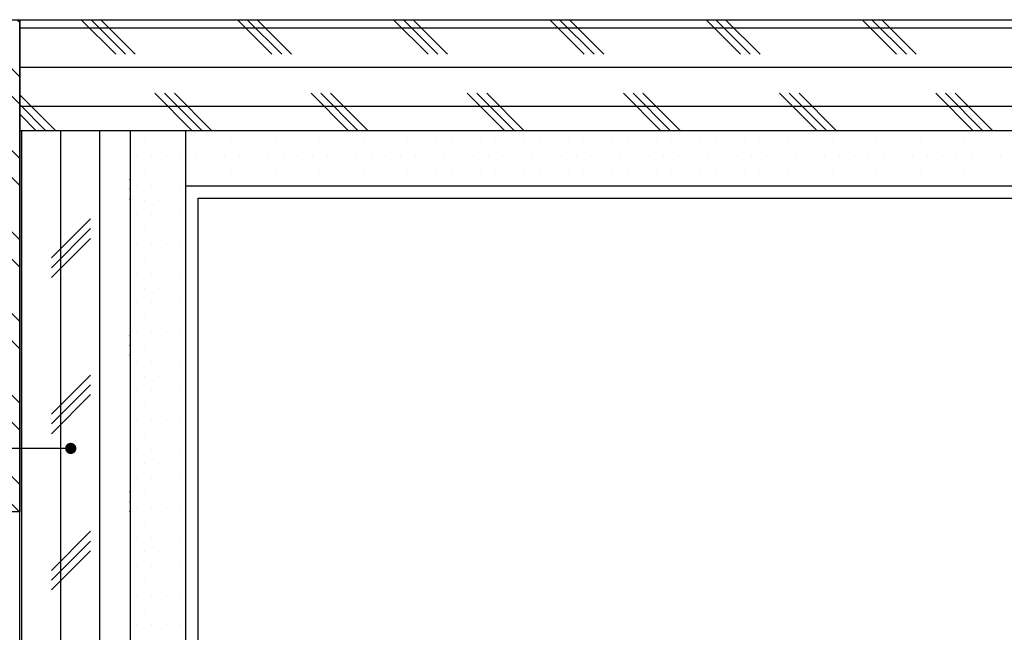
# Model space of a CAD drawing. Header units: millimetres. Extents: x -53 to 3023, y -53 to 2153.
# Tile 20 of 52: x 482 to 643, y 1738 to 1838. Entities that reach past the tile are written whole.
import ezdxf

# ---------------------------------------------------------------- set-up
doc = ezdxf.new("R2010")
doc.units = ezdxf.units.MM
doc.header["$LTSCALE"] = 5
for name, color, linetype in [('8', 8, 'Continuous'), ('A-建筑-拆墙', 251, 'Continuous'), ('Q-立面-填充', 251, 'Continuous'), ('Q-立面-完成面造型线', 6, 'Continuous'), ('Q-立面-次粗线', 31, 'Continuous')]:
    doc.layers.add(name, color=color, linetype=linetype)
doc.styles.get("Standard").update_dxf_attribs({"font": 'SimSun.ttf'})
doc.dimstyles.new('1', dxfattribs={"dimscale": 0, "dimtxt": 2.5, "dimasz": 1.5, "dimexe": 1, "dimexo": 0, "dimgap": 0.3, "dimtad": 1, "dimdec": 0, "dimzin": 0, "dimdsep": 46, "dimtxsty": 'Standard', "dimblk": 'ARCHTICK', "dimcen": 0.09, "dimclrd": 8, "dimclre": 8, "dimclrt": 4, "dimadec": 0, "dimazin": 0, "dimtfac": 1, "dimtdec": 0, "dimtix": 1, "dimtofl": 0, "dimtmove": 2, "dimatfit": 3, "dimldrblk": 'DOTSMALL', "dimfxl": 5, "dimfxlon": 1, "dimtolj": 1, "dimtzin": 0, "dimarcsym": 0})

# ---------------------------------------------------------------- blocks, each defined once
blk = doc.blocks.new('*E13')
at = {"layer": '8'}
h = blk.add_hatch(dxfattribs=at)
h.set_pattern_fill('ANSI32', color=256, scale=5, style=0)
h.set_pattern_definition([(135, (1175299.357600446, -805799.0823792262), (1.325825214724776, 1.325825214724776), []), (135, (1175298.473716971, -805799.0823792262), (1.325825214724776, 1.325825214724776), [])])
h.paths.add_polyline_path([(8, -5.820766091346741e-11), (7.400000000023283, -5.820766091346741e-11), (7.400000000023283, 15.39999999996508), (0, 15.39999999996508), (0, 15.99999999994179), (8, 15.99999999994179)])
for p, q in [((3.699999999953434, 21.55935658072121), (3.699999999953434, 11.00847512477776)), ((4.5, 19.43962828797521), (2.900000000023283, 19.59962828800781)), ((3.052380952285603, 19.2643901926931), (4.347619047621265, 19.13486638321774)), ((4.5, 18.79962828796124), (2.900000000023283, 18.95962828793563)), ((3.052380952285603, 18.62439019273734), (4.347619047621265, 18.49486638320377)), ((4.5, 18.15962828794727), (2.900000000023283, 18.31962828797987)), ((3.052380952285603, 17.98439019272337), (4.347619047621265, 17.8548663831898)), ((4.5, 17.5196282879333), (2.900000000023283, 17.6796282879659)), ((3.052380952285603, 17.3443901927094), (4.347619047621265, 17.21486638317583)), ((2.900000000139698, 17.0395904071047), (2.900000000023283, 16.00000000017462)), ((3.100000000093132, 16.00000000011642), (3.100000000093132, 17.0395904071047)), ((4.300000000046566, 16.00000000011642), (4.300000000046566, 17.0395904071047)), ((4.5, 17.0395904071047), (4.5, 16.00000000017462)), ((5.640311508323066, 15.39999999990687), (2.7593167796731, 15.39999999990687)), ((2.646942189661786, 15.00000000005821), (3.020000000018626, 15.00000000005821)), ((2.900000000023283, 15.00000000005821), (2.900000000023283, 13.96037171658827)), ((3.100000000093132, 15.00000000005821), (3.100000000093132, 13.96037171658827)), ((4.300000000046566, 15.00000000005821), (4.300000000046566, 13.96040959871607)), ((4.5, 15.00000000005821), (4.5, 13.96040959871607)), ((4.791014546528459, 13.96041648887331), (2.58994408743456, 13.96036437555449)), ((3.052195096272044, 13.65560980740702), (4.347433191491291, 13.78513361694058)), ((4.499814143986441, 13.48037171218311), (2.899814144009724, 13.32037171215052)), ((3.052195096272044, 13.01560980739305), (4.347433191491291, 13.14513361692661)), ((4.499814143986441, 12.84037171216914), (2.899814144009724, 12.68037171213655)), ((3.052195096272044, 12.37560980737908), (4.347433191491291, 12.50513361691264)), ((4.499814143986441, 12.20037171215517), (2.899814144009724, 12.04037171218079)), ((3.052195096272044, 11.73560980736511), (4.347433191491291, 11.86513361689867)), ((4.499814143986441, 11.5603717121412), (2.899814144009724, 11.40037171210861)), ((4.335847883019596, 11.19964593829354), (3.000177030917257, 11.19964593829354))]:
    blk.add_line(p, q, dxfattribs=at)
for points in [[(2.900000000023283, 17.03962828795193), (3.052380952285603, 17.3443901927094), (2.900000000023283, 17.6796282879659), (3.052380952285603, 17.98439019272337), (2.900000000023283, 18.31962828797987), (3.052380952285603, 18.62439019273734), (2.900000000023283, 18.95962828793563), (3.052380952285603, 19.2643901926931), (2.900000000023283, 19.59962828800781), (2.900000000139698, 37.60486707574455)], [(4.500000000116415, 37.60486707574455), (4.5, 19.43962828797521), (4.347619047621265, 19.13486638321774), (4.5, 18.79962828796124), (4.347619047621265, 18.49486638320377), (4.5, 18.15962828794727), (4.347619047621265, 17.8548663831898), (4.5, 17.5196282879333), (4.347619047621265, 17.21486638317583), (4.499943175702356, 17.0395904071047)], [(8, 5.820766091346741e-11), (7.400000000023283, 5.820766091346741e-11), (7.400000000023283, 15.40000000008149), (0, 15.40000000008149), (0, 16.00000000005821), (8, 16.00000000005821), (8, 5.820766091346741e-11)], [(5.140311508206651, 15.40000000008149), (5.140311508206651, 15.00000000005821), (2.259316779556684, 15.00000000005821), (2.259316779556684, 15.40000000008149)], [(3.000177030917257, 11.19964593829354), (2.899814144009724, 11.40037171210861), (3.052195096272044, 11.73560980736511), (2.899814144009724, 12.04037171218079), (3.052195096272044, 12.37560980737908), (2.899814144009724, 12.68037171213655), (3.052195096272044, 13.01560980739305), (2.899814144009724, 13.32037171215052), (3.052195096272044, 13.65560980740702), (2.899814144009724, 13.96037171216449)], [(4.427103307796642, 13.96040787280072), (4.347433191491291, 13.78513361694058), (4.499814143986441, 13.48037171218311), (4.347433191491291, 13.14513361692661), (4.499814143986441, 12.84037171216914), (4.347433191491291, 12.50513361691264), (4.499814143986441, 12.20037171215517), (4.347433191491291, 11.86513361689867), (4.499814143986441, 11.5603717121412), (4.335847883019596, 11.19964593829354)]]:
    blk.add_lwpolyline(points, dxfattribs=at)
for points in [[(4.791014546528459, 17.0395904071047), (2.58994408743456, 17.0395904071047), (2.58994408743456, 16.00000000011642), (4.791014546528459, 16.00000000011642)], [(4.791014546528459, 15.00000000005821), (2.58994408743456, 15.00000000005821), (2.58994408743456, 13.96036437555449), (4.791014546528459, 13.96041648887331)]]:
    blk.add_lwpolyline(points, close=True, dxfattribs=at)
blk = doc.blocks.new('_ArchTick')
at = {"color": 0, "linetype": 'ByBlock', "const_width": 0.15}
blk.add_lwpolyline([(-0.5, -0.5), (0.5, 0.5)], dxfattribs=at)
blk = doc.blocks.new('0')
at = {"layer": 'Q-立面-填充', "ltscale": 0.1999999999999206}
h = blk.add_hatch(dxfattribs=at)
h.set_pattern_fill('CORK', color=256, scale=2, style=0)
h.set_pattern_definition([(0, (-535295.1587823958, 505362.4183915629), (0, 1.269999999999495), []), (135, (-535294.5237823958, 505361.7833915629), (-2.540001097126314, -2.540001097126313), [1.796051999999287, -1.796051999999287]), (135, (-535294.2062823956, 505361.7833915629), (-2.540001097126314, -2.540001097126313), [1.796051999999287, -1.796051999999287]), (135, (-535293.8887823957, 505361.7833915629), (-2.540001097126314, -2.540001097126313), [1.796051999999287, -1.796051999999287])])
h.paths.add_polyline_path([(-535205.3587823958, 505406.0183915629), (-535295.1587823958, 505406.0183915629), (-535295.1587823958, 505402.4183915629), (-535205.3587823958, 505402.4183915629)])
h = blk.add_hatch(dxfattribs=at)
h.set_pattern_fill('CORK', color=256, scale=2, angle=90, style=0)
h.set_pattern_definition([(90, (-756253.2176792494, 384484.1260457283), (-1.269999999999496, 7.776507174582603e-17), []), (225, (-756252.5826792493, 384484.7610457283), (2.540001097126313, -2.540001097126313), [1.796051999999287, -1.796051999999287]), (225, (-756252.5826792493, 384485.0785457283), (2.540001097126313, -2.540001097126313), [1.796051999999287, -1.796051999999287]), (225, (-756252.5826792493, 384485.3960457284), (2.540001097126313, -2.540001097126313), [1.796051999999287, -1.796051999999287])])
h.paths.add_polyline_path([(-535291.5587823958, 505402.4183915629), (-535295.1587823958, 505402.4183915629), (-535295.1587823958, 505362.4183915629), (-535291.5587823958, 505362.4183915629)])
at = {"layer": 'Q-立面-完成面造型线', "ltscale": 0.1999999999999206}
for p, q in [((-535289.3587823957, 505366.018391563, 1.378868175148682), (-535289.3587823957, 505400.218391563, 1.378868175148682)), ((-535289.3587823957, 505400.218391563, 1.378868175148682), (-535209.3587823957, 505400.218391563, 1.378868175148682))]:
    blk.add_line(p, q, dxfattribs=at)
at = {"layer": 'Q-立面-次粗线', "ltscale": 0.1999999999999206}
for p, q in [((-535295.1587823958, 505362.418391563, 1.378868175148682), (-535295.1587823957, 505406.018391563, 1.378868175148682)), ((-535295.1587823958, 505406.018391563, 1.378868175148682), (-535205.3587823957, 505406.018391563, 1.378868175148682)), ((-535295.1587823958, 505402.418391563, 1.378868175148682), (-535205.3587823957, 505402.418391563, 1.378868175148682)), ((-535291.5587823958, 505362.418391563, 1.378868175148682), (-535291.5587823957, 505402.418391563, 1.378868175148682)), ((-535289.7587823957, 505366.018391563, 1.378868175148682), (-535289.7587823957, 505402.4183915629, 1.378868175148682)), ((-535291.1108677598, 505402.0521415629, 1.378868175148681), (-535291.1108677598, 505402.0521415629, 1.378868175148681)), ((-535290.6346177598, 505402.0521415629, 1.378868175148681), (-535290.6346177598, 505402.0521415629, 1.378868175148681)), ((-535290.1583677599, 505402.0521415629, 1.378868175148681), (-535290.1583677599, 505402.0521415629, 1.378868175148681)), ((-535289.6821177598, 505402.0521415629, 1.378868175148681), (-535289.6821177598, 505402.0521415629, 1.378868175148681)), ((-535289.2058677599, 505402.0521415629, 1.378868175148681), (-535289.2058677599, 505402.0521415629, 1.378868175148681)), ((-535288.7296177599, 505402.0521415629, 1.378868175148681), (-535288.7296177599, 505402.0521415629, 1.378868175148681)), ((-535288.25336776, 505402.0521415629, 1.378868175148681), (-535288.25336776, 505402.0521415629, 1.378868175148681)), ((-535287.77711776, 505402.0521415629, 1.378868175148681), (-535287.77711776, 505402.0521415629, 1.378868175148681)), ((-535287.3008677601, 505402.0521415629, 1.378868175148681), (-535287.3008677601, 505402.0521415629, 1.378868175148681)), ((-535286.8246177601, 505402.0521415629, 1.378868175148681), (-535286.8246177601, 505402.0521415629, 1.378868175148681)), ((-535286.3483677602, 505402.0521415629, 1.378868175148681), (-535286.3483677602, 505402.0521415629, 1.378868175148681)), ((-535285.8721177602, 505402.0521415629, 1.378868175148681), (-535285.8721177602, 505402.0521415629, 1.378868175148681)), ((-535285.3958677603, 505402.0521415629, 1.378868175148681), (-535285.3958677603, 505402.0521415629, 1.378868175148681)), ((-535284.9196177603, 505402.0521415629, 1.378868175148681), (-535284.9196177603, 505402.0521415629, 1.378868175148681)), ((-535284.4433677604, 505402.0521415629, 1.378868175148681), (-535284.4433677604, 505402.0521415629, 1.378868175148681)), ((-535283.9671177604, 505402.0521415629, 1.378868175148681), (-535283.9671177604, 505402.0521415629, 1.378868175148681)), ((-535283.4908677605, 505402.0521415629, 1.378868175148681), (-535283.4908677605, 505402.0521415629, 1.378868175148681)), ((-535283.0146177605, 505402.0521415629, 1.378868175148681), (-535283.0146177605, 505402.0521415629, 1.378868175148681)), ((-535282.5383677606, 505402.0521415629, 1.378868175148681), (-535282.5383677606, 505402.0521415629, 1.378868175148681)), ((-535282.0621177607, 505402.0521415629, 1.378868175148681), (-535282.0621177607, 505402.0521415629, 1.378868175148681)), ((-535281.5858677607, 505402.0521415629, 1.378868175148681), (-535281.5858677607, 505402.0521415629, 1.378868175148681)), ((-535281.1096177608, 505402.0521415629, 1.378868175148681), (-535281.1096177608, 505402.0521415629, 1.378868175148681)), ((-535280.6333677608, 505402.0521415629, 1.378868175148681), (-535280.6333677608, 505402.0521415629, 1.378868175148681)), ((-535280.1571177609, 505402.0521415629, 1.378868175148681), (-535280.1571177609, 505402.0521415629, 1.378868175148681)), ((-535279.6808677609, 505402.0521415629, 1.378868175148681), (-535279.6808677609, 505402.0521415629, 1.378868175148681)), ((-535279.204617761, 505402.0521415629, 1.378868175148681), (-535279.204617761, 505402.0521415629, 1.378868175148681)), ((-535278.728367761, 505402.0521415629, 1.378868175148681), (-535278.728367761, 505402.0521415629, 1.378868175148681)), ((-535278.2521177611, 505402.0521415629, 1.378868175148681), (-535278.2521177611, 505402.0521415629, 1.378868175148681)), ((-535277.7758677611, 505402.0521415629, 1.378868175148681), (-535277.7758677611, 505402.0521415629, 1.378868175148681)), ((-535277.2996177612, 505402.0521415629, 1.378868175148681), (-535277.2996177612, 505402.0521415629, 1.378868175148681)), ((-535276.8233677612, 505402.0521415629, 1.378868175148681), (-535276.8233677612, 505402.0521415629, 1.378868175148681)), ((-535276.3471177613, 505402.0521415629, 1.378868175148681), (-535276.3471177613, 505402.0521415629, 1.378868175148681)), ((-535275.8708677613, 505402.0521415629, 1.378868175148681), (-535275.8708677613, 505402.0521415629, 1.378868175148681)), ((-535275.3946177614, 505402.0521415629, 1.378868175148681), (-535275.3946177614, 505402.0521415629, 1.378868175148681)), ((-535274.9183677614, 505402.0521415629, 1.378868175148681), (-535274.9183677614, 505402.0521415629, 1.378868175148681)), ((-535274.4421177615, 505402.0521415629, 1.378868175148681), (-535274.4421177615, 505402.0521415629, 1.378868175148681)), ((-535273.9658677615, 505402.0521415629, 1.378868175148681), (-535273.9658677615, 505402.0521415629, 1.378868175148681)), ((-535273.4896177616, 505402.0521415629, 1.378868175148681), (-535273.4896177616, 505402.0521415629, 1.378868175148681)), ((-535273.0133677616, 505402.0521415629, 1.378868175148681), (-535273.0133677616, 505402.0521415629, 1.378868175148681)), ((-535272.5371177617, 505402.0521415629, 1.378868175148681), (-535272.5371177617, 505402.0521415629, 1.378868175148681)), ((-535272.0608677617, 505402.0521415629, 1.378868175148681), (-535272.0608677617, 505402.0521415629, 1.378868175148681)), ((-535271.5846177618, 505402.0521415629, 1.378868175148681), (-535271.5846177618, 505402.0521415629, 1.378868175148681)), ((-535271.1083677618, 505402.0521415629, 1.378868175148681), (-535271.1083677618, 505402.0521415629, 1.378868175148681)), ((-535270.6321177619, 505402.0521415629, 1.378868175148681), (-535270.6321177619, 505402.0521415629, 1.378868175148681)), ((-535270.1558677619, 505402.0521415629, 1.378868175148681), (-535270.1558677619, 505402.0521415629, 1.378868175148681)), ((-535269.679617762, 505402.0521415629, 1.378868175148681), (-535269.679617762, 505402.0521415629, 1.378868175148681)), ((-535269.203367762, 505402.0521415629, 1.378868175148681), (-535269.203367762, 505402.0521415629, 1.378868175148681)), ((-535268.7271177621, 505402.0521415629, 1.378868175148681), (-535268.7271177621, 505402.0521415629, 1.378868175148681)), ((-535268.2508677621, 505402.0521415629, 1.378868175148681), (-535268.2508677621, 505402.0521415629, 1.378868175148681)), ((-535267.7746177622, 505402.0521415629, 1.378868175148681), (-535267.7746177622, 505402.0521415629, 1.378868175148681)), ((-535267.2983677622, 505402.0521415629, 1.378868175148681), (-535267.2983677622, 505402.0521415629, 1.378868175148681)), ((-535266.8221177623, 505402.0521415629, 1.378868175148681), (-535266.8221177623, 505402.0521415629, 1.378868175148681)), ((-535266.3458677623, 505402.0521415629, 1.378868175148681), (-535266.3458677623, 505402.0521415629, 1.378868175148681)), ((-535265.8696177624, 505402.0521415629, 1.378868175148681), (-535265.8696177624, 505402.0521415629, 1.378868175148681)), ((-535265.3933677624, 505402.0521415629, 1.378868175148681), (-535265.3933677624, 505402.0521415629, 1.378868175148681)), ((-535264.9171177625, 505402.0521415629, 1.378868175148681), (-535264.9171177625, 505402.0521415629, 1.378868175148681)), ((-535264.4408677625, 505402.0521415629, 1.378868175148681), (-535264.4408677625, 505402.0521415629, 1.378868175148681)), ((-535263.9646177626, 505402.0521415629, 1.378868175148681), (-535263.9646177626, 505402.0521415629, 1.378868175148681)), ((-535263.4883677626, 505402.0521415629, 1.378868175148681), (-535263.4883677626, 505402.0521415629, 1.378868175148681)), ((-535291.3489927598, 505401.5758915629, 1.378868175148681), (-535291.3489927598, 505401.5758915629, 1.378868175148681)), ((-535290.8727427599, 505401.5758915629, 1.378868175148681), (-535290.8727427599, 505401.5758915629, 1.378868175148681)), ((-535290.3964927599, 505401.5758915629, 1.378868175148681), (-535290.3964927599, 505401.5758915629, 1.378868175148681)), ((-535289.92024276, 505401.5758915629, 1.378868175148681), (-535289.92024276, 505401.5758915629, 1.378868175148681)), ((-535289.4439927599, 505401.5758915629, 1.378868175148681), (-535289.4439927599, 505401.5758915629, 1.378868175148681)), ((-535288.96774276, 505401.5758915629, 1.378868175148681), (-535288.96774276, 505401.5758915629, 1.378868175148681)), ((-535288.49149276, 505401.5758915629, 1.378868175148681), (-535288.49149276, 505401.5758915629, 1.378868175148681)), ((-535288.0152427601, 505401.5758915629, 1.378868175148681), (-535288.0152427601, 505401.5758915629, 1.378868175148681)), ((-535287.5389927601, 505401.5758915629, 1.378868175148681), (-535287.5389927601, 505401.5758915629, 1.378868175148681)), ((-535287.0627427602, 505401.5758915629, 1.378868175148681), (-535287.0627427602, 505401.5758915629, 1.378868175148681)), ((-535286.5864927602, 505401.5758915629, 1.378868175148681), (-535286.5864927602, 505401.5758915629, 1.378868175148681)), ((-535286.1102427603, 505401.5758915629, 1.378868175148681), (-535286.1102427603, 505401.5758915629, 1.378868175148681)), ((-535285.6339927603, 505401.5758915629, 1.378868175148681), (-535285.6339927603, 505401.5758915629, 1.378868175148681)), ((-535285.1577427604, 505401.5758915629, 1.378868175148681), (-535285.1577427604, 505401.5758915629, 1.378868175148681)), ((-535284.6814927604, 505401.5758915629, 1.378868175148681), (-535284.6814927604, 505401.5758915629, 1.378868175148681)), ((-535284.2052427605, 505401.5758915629, 1.378868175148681), (-535284.2052427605, 505401.5758915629, 1.378868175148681)), ((-535283.7289927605, 505401.5758915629, 1.378868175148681), (-535283.7289927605, 505401.5758915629, 1.378868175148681)), ((-535283.2527427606, 505401.5758915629, 1.378868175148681), (-535283.2527427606, 505401.5758915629, 1.378868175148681)), ((-535282.7764927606, 505401.5758915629, 1.378868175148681), (-535282.7764927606, 505401.5758915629, 1.378868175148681)), ((-535282.3002427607, 505401.5758915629, 1.378868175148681), (-535282.3002427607, 505401.5758915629, 1.378868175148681)), ((-535281.8239927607, 505401.5758915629, 1.378868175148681), (-535281.8239927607, 505401.5758915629, 1.378868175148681)), ((-535281.3477427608, 505401.5758915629, 1.378868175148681), (-535281.3477427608, 505401.5758915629, 1.378868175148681)), ((-535280.8714927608, 505401.5758915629, 1.378868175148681), (-535280.8714927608, 505401.5758915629, 1.378868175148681)), ((-535280.3952427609, 505401.5758915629, 1.378868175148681), (-535280.3952427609, 505401.5758915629, 1.378868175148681)), ((-535279.9189927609, 505401.5758915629, 1.378868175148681), (-535279.9189927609, 505401.5758915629, 1.378868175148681)), ((-535279.442742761, 505401.5758915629, 1.378868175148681), (-535279.442742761, 505401.5758915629, 1.378868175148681)), ((-535278.966492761, 505401.5758915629, 1.378868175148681), (-535278.966492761, 505401.5758915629, 1.378868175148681)), ((-535278.4902427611, 505401.5758915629, 1.378868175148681), (-535278.4902427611, 505401.5758915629, 1.378868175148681)), ((-535278.0139927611, 505401.5758915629, 1.378868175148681), (-535278.0139927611, 505401.5758915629, 1.378868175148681)), ((-535277.5377427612, 505401.5758915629, 1.378868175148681), (-535277.5377427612, 505401.5758915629, 1.378868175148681)), ((-535277.0614927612, 505401.5758915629, 1.378868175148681), (-535277.0614927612, 505401.5758915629, 1.378868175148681)), ((-535276.5852427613, 505401.5758915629, 1.378868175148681), (-535276.5852427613, 505401.5758915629, 1.378868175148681)), ((-535276.1089927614, 505401.5758915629, 1.378868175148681), (-535276.1089927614, 505401.5758915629, 1.378868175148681)), ((-535275.6327427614, 505401.5758915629, 1.378868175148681), (-535275.6327427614, 505401.5758915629, 1.378868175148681)), ((-535275.1564927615, 505401.5758915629, 1.378868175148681), (-535275.1564927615, 505401.5758915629, 1.378868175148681)), ((-535274.6802427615, 505401.5758915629, 1.378868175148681), (-535274.6802427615, 505401.5758915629, 1.378868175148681)), ((-535274.2039927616, 505401.5758915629, 1.378868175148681), (-535274.2039927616, 505401.5758915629, 1.378868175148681)), ((-535273.7277427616, 505401.5758915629, 1.378868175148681), (-535273.7277427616, 505401.5758915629, 1.378868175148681)), ((-535273.2514927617, 505401.5758915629, 1.378868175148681), (-535273.2514927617, 505401.5758915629, 1.378868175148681)), ((-535272.7752427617, 505401.5758915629, 1.378868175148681), (-535272.7752427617, 505401.5758915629, 1.378868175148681)), ((-535272.2989927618, 505401.5758915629, 1.378868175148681), (-535272.2989927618, 505401.5758915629, 1.378868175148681)), ((-535271.8227427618, 505401.5758915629, 1.378868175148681), (-535271.8227427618, 505401.5758915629, 1.378868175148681)), ((-535271.3464927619, 505401.5758915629, 1.378868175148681), (-535271.3464927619, 505401.5758915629, 1.378868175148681)), ((-535270.8702427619, 505401.5758915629, 1.378868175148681), (-535270.8702427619, 505401.5758915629, 1.378868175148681)), ((-535270.393992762, 505401.5758915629, 1.378868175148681), (-535270.393992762, 505401.5758915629, 1.378868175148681)), ((-535269.917742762, 505401.5758915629, 1.378868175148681), (-535269.917742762, 505401.5758915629, 1.378868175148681)), ((-535269.4414927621, 505401.5758915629, 1.378868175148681), (-535269.4414927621, 505401.5758915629, 1.378868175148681)), ((-535268.9652427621, 505401.5758915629, 1.378868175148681), (-535268.9652427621, 505401.5758915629, 1.378868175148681)), ((-535268.4889927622, 505401.5758915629, 1.378868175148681), (-535268.4889927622, 505401.5758915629, 1.378868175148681)), ((-535268.0127427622, 505401.5758915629, 1.378868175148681), (-535268.0127427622, 505401.5758915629, 1.378868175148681)), ((-535267.5364927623, 505401.5758915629, 1.378868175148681), (-535267.5364927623, 505401.5758915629, 1.378868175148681)), ((-535267.0602427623, 505401.5758915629, 1.378868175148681), (-535267.0602427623, 505401.5758915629, 1.378868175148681)), ((-535266.5839927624, 505401.5758915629, 1.378868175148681), (-535266.5839927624, 505401.5758915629, 1.378868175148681)), ((-535266.1077427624, 505401.5758915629, 1.378868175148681), (-535266.1077427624, 505401.5758915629, 1.378868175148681)), ((-535265.6314927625, 505401.5758915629, 1.378868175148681), (-535265.6314927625, 505401.5758915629, 1.378868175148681)), ((-535265.1552427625, 505401.5758915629, 1.378868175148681), (-535265.1552427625, 505401.5758915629, 1.378868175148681)), ((-535264.6789927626, 505401.5758915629, 1.378868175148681), (-535264.6789927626, 505401.5758915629, 1.378868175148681)), ((-535264.2027427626, 505401.5758915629, 1.378868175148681), (-535264.2027427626, 505401.5758915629, 1.378868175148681)), ((-535263.7264927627, 505401.5758915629, 1.378868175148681), (-535263.7264927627, 505401.5758915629, 1.378868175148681)), ((-535263.2502427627, 505401.5758915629, 1.378868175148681), (-535263.2502427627, 505401.5758915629, 1.378868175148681)), ((-535291.1108677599, 505401.099641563, 1.378868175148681), (-535291.1108677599, 505401.099641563, 1.378868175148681)), ((-535290.63461776, 505401.099641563, 1.378868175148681), (-535290.63461776, 505401.099641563, 1.378868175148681)), ((-535290.15836776, 505401.099641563, 1.378868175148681), (-535290.15836776, 505401.099641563, 1.378868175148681)), ((-535289.68211776, 505401.099641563, 1.378868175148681), (-535289.68211776, 505401.099641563, 1.378868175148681)), ((-535289.20586776, 505401.099641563, 1.378868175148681), (-535289.20586776, 505401.099641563, 1.378868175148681)), ((-535288.72961776, 505401.099641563, 1.378868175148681), (-535288.72961776, 505401.099641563, 1.378868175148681)), ((-535288.2533677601, 505401.099641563, 1.378868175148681), (-535288.2533677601, 505401.099641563, 1.378868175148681)), ((-535287.7771177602, 505401.099641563, 1.378868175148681), (-535287.7771177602, 505401.099641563, 1.378868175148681)), ((-535287.3008677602, 505401.099641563, 1.378868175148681), (-535287.3008677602, 505401.099641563, 1.378868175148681)), ((-535286.8246177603, 505401.099641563, 1.378868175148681), (-535286.8246177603, 505401.099641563, 1.378868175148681)), ((-535286.3483677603, 505401.099641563, 1.378868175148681), (-535286.3483677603, 505401.099641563, 1.378868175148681)), ((-535285.8721177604, 505401.099641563, 1.378868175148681), (-535285.8721177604, 505401.099641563, 1.378868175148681)), ((-535285.3958677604, 505401.099641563, 1.378868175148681), (-535285.3958677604, 505401.099641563, 1.378868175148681)), ((-535284.9196177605, 505401.099641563, 1.378868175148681), (-535284.9196177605, 505401.099641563, 1.378868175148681)), ((-535284.4433677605, 505401.099641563, 1.378868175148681), (-535284.4433677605, 505401.099641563, 1.378868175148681)), ((-535283.9671177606, 505401.099641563, 1.378868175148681), (-535283.9671177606, 505401.099641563, 1.378868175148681)), ((-535283.4908677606, 505401.099641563, 1.378868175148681), (-535283.4908677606, 505401.099641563, 1.378868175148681)), ((-535283.0146177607, 505401.099641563, 1.378868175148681), (-535283.0146177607, 505401.099641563, 1.378868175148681)), ((-535282.5383677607, 505401.099641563, 1.378868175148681), (-535282.5383677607, 505401.099641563, 1.378868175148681)), ((-535282.0621177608, 505401.099641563, 1.378868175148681), (-535282.0621177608, 505401.099641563, 1.378868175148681)), ((-535281.5858677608, 505401.099641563, 1.378868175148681), (-535281.5858677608, 505401.099641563, 1.378868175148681)), ((-535281.1096177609, 505401.099641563, 1.378868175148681), (-535281.1096177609, 505401.099641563, 1.378868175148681)), ((-535280.6333677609, 505401.099641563, 1.378868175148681), (-535280.6333677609, 505401.099641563, 1.378868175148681)), ((-535280.157117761, 505401.099641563, 1.378868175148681), (-535280.157117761, 505401.099641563, 1.378868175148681)), ((-535279.680867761, 505401.099641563, 1.378868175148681), (-535279.680867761, 505401.099641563, 1.378868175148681)), ((-535279.2046177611, 505401.099641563, 1.378868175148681), (-535279.2046177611, 505401.099641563, 1.378868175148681)), ((-535278.7283677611, 505401.099641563, 1.378868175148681), (-535278.7283677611, 505401.099641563, 1.378868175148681)), ((-535278.2521177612, 505401.099641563, 1.378868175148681), (-535278.2521177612, 505401.099641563, 1.378868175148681)), ((-535277.7758677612, 505401.099641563, 1.378868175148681), (-535277.7758677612, 505401.099641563, 1.378868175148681)), ((-535277.2996177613, 505401.099641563, 1.378868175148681), (-535277.2996177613, 505401.099641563, 1.378868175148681)), ((-535276.8233677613, 505401.099641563, 1.378868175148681), (-535276.8233677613, 505401.099641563, 1.378868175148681)), ((-535276.3471177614, 505401.099641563, 1.378868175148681), (-535276.3471177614, 505401.099641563, 1.378868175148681)), ((-535275.8708677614, 505401.099641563, 1.378868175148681), (-535275.8708677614, 505401.099641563, 1.378868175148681)), ((-535275.3946177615, 505401.099641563, 1.378868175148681), (-535275.3946177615, 505401.099641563, 1.378868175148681)), ((-535274.9183677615, 505401.099641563, 1.378868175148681), (-535274.9183677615, 505401.099641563, 1.378868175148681)), ((-535274.4421177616, 505401.099641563, 1.378868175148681), (-535274.4421177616, 505401.099641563, 1.378868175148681)), ((-535273.9658677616, 505401.099641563, 1.378868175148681), (-535273.9658677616, 505401.099641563, 1.378868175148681)), ((-535273.4896177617, 505401.099641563, 1.378868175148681), (-535273.4896177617, 505401.099641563, 1.378868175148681)), ((-535273.0133677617, 505401.099641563, 1.378868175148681), (-535273.0133677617, 505401.099641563, 1.378868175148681)), ((-535272.5371177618, 505401.099641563, 1.378868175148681), (-535272.5371177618, 505401.099641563, 1.378868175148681)), ((-535272.0608677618, 505401.099641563, 1.378868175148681), (-535272.0608677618, 505401.099641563, 1.378868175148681)), ((-535271.5846177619, 505401.099641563, 1.378868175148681), (-535271.5846177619, 505401.099641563, 1.378868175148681)), ((-535271.108367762, 505401.099641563, 1.378868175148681), (-535271.108367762, 505401.099641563, 1.378868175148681)), ((-535270.632117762, 505401.099641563, 1.378868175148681), (-535270.632117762, 505401.099641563, 1.378868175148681)), ((-535270.155867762, 505401.099641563, 1.378868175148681), (-535270.155867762, 505401.099641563, 1.378868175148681)), ((-535269.6796177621, 505401.099641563, 1.378868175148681), (-535269.6796177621, 505401.099641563, 1.378868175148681)), ((-535269.2033677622, 505401.099641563, 1.378868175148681), (-535269.2033677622, 505401.099641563, 1.378868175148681)), ((-535268.7271177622, 505401.099641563, 1.378868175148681), (-535268.7271177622, 505401.099641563, 1.378868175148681)), ((-535268.2508677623, 505401.099641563, 1.378868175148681), (-535268.2508677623, 505401.099641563, 1.378868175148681)), ((-535267.7746177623, 505401.099641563, 1.378868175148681), (-535267.7746177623, 505401.099641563, 1.378868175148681)), ((-535267.2983677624, 505401.099641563, 1.378868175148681), (-535267.2983677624, 505401.099641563, 1.378868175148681)), ((-535266.8221177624, 505401.099641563, 1.378868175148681), (-535266.8221177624, 505401.099641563, 1.378868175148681)), ((-535266.3458677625, 505401.099641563, 1.378868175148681), (-535266.3458677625, 505401.099641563, 1.378868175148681)), ((-535265.8696177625, 505401.099641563, 1.378868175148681), (-535265.8696177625, 505401.099641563, 1.378868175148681)), ((-535265.3933677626, 505401.099641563, 1.378868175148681), (-535265.3933677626, 505401.099641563, 1.378868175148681)), ((-535264.9171177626, 505401.099641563, 1.378868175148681), (-535264.9171177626, 505401.099641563, 1.378868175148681)), ((-535264.4408677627, 505401.099641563, 1.378868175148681), (-535264.4408677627, 505401.099641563, 1.378868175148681)), ((-535263.9646177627, 505401.099641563, 1.378868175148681), (-535263.9646177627, 505401.099641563, 1.378868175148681)), ((-535263.4883677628, 505401.099641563, 1.378868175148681), (-535263.4883677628, 505401.099641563, 1.378868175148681)), ((-535291.34899276, 505400.623391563, 1.378868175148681), (-535291.34899276, 505400.623391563, 1.378868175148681)), ((-535290.87274276, 505400.623391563, 1.378868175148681), (-535290.87274276, 505400.623391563, 1.378868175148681)), ((-535290.39649276, 505400.623391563, 1.378868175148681), (-535290.39649276, 505400.623391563, 1.378868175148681)), ((-535289.9202427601, 505400.623391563, 1.378868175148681), (-535289.9202427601, 505400.623391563, 1.378868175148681)), ((-535289.7587823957, 505400.618391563, 1.378868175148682), (-535207.1587823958, 505400.618391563, 1.378868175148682)), ((-535289.4439927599, 505400.623391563, 1.378868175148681), (-535289.4439927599, 505400.623391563, 1.378868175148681)), ((-535288.96774276, 505400.623391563, 1.378868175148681), (-535288.96774276, 505400.623391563, 1.378868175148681)), ((-535288.49149276, 505400.623391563, 1.378868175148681), (-535288.49149276, 505400.623391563, 1.378868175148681)), ((-535288.0152427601, 505400.623391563, 1.378868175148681), (-535288.0152427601, 505400.623391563, 1.378868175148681)), ((-535287.5389927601, 505400.623391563, 1.378868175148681), (-535287.5389927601, 505400.623391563, 1.378868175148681)), ((-535287.0627427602, 505400.623391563, 1.378868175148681), (-535287.0627427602, 505400.623391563, 1.378868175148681)), ((-535286.5864927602, 505400.623391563, 1.378868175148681), (-535286.5864927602, 505400.623391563, 1.378868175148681)), ((-535286.1102427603, 505400.623391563, 1.378868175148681), (-535286.1102427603, 505400.623391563, 1.378868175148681)), ((-535285.6339927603, 505400.623391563, 1.378868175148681), (-535285.6339927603, 505400.623391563, 1.378868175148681)), ((-535285.1577427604, 505400.623391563, 1.378868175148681), (-535285.1577427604, 505400.623391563, 1.378868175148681)), ((-535284.6814927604, 505400.623391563, 1.378868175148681), (-535284.6814927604, 505400.623391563, 1.378868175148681)), ((-535284.2052427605, 505400.623391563, 1.378868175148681), (-535284.2052427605, 505400.623391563, 1.378868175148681)), ((-535283.7289927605, 505400.623391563, 1.378868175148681), (-535283.7289927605, 505400.623391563, 1.378868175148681)), ((-535283.2527427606, 505400.623391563, 1.378868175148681), (-535283.2527427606, 505400.623391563, 1.378868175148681)), ((-535282.7764927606, 505400.623391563, 1.378868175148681), (-535282.7764927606, 505400.623391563, 1.378868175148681)), ((-535282.3002427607, 505400.623391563, 1.378868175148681), (-535282.3002427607, 505400.623391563, 1.378868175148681)), ((-535281.8239927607, 505400.623391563, 1.378868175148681), (-535281.8239927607, 505400.623391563, 1.378868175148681)), ((-535281.3477427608, 505400.623391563, 1.378868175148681), (-535281.3477427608, 505400.623391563, 1.378868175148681)), ((-535280.8714927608, 505400.623391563, 1.378868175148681), (-535280.8714927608, 505400.623391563, 1.378868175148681)), ((-535280.3952427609, 505400.623391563, 1.378868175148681), (-535280.3952427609, 505400.623391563, 1.378868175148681)), ((-535279.9189927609, 505400.623391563, 1.378868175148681), (-535279.9189927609, 505400.623391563, 1.378868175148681)), ((-535279.442742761, 505400.623391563, 1.378868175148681), (-535279.442742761, 505400.623391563, 1.378868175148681)), ((-535278.966492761, 505400.623391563, 1.378868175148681), (-535278.966492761, 505400.623391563, 1.378868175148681)), ((-535278.4902427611, 505400.623391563, 1.378868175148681), (-535278.4902427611, 505400.623391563, 1.378868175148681)), ((-535278.0139927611, 505400.623391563, 1.378868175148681), (-535278.0139927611, 505400.623391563, 1.378868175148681)), ((-535277.5377427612, 505400.623391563, 1.378868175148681), (-535277.5377427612, 505400.623391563, 1.378868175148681)), ((-535277.0614927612, 505400.623391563, 1.378868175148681), (-535277.0614927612, 505400.623391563, 1.378868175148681)), ((-535276.5852427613, 505400.623391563, 1.378868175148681), (-535276.5852427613, 505400.623391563, 1.378868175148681)), ((-535276.1089927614, 505400.623391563, 1.378868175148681), (-535276.1089927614, 505400.623391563, 1.378868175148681)), ((-535275.6327427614, 505400.623391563, 1.378868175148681), (-535275.6327427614, 505400.623391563, 1.378868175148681)), ((-535275.1564927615, 505400.623391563, 1.378868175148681), (-535275.1564927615, 505400.623391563, 1.378868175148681)), ((-535274.6802427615, 505400.623391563, 1.378868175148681), (-535274.6802427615, 505400.623391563, 1.378868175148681)), ((-535274.2039927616, 505400.623391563, 1.378868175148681), (-535274.2039927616, 505400.623391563, 1.378868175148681)), ((-535273.7277427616, 505400.623391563, 1.378868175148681), (-535273.7277427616, 505400.623391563, 1.378868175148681)), ((-535273.2514927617, 505400.623391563, 1.378868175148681), (-535273.2514927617, 505400.623391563, 1.378868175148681)), ((-535272.7752427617, 505400.623391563, 1.378868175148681), (-535272.7752427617, 505400.623391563, 1.378868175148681)), ((-535272.2989927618, 505400.623391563, 1.378868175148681), (-535272.2989927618, 505400.623391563, 1.378868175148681)), ((-535271.8227427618, 505400.623391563, 1.378868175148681), (-535271.8227427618, 505400.623391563, 1.378868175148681)), ((-535271.3464927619, 505400.623391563, 1.378868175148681), (-535271.3464927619, 505400.623391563, 1.378868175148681)), ((-535270.8702427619, 505400.623391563, 1.378868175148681), (-535270.8702427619, 505400.623391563, 1.378868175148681)), ((-535270.393992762, 505400.623391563, 1.378868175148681), (-535270.393992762, 505400.623391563, 1.378868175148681)), ((-535269.917742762, 505400.623391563, 1.378868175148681), (-535269.917742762, 505400.623391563, 1.378868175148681)), ((-535269.4414927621, 505400.623391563, 1.378868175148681), (-535269.4414927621, 505400.623391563, 1.378868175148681)), ((-535268.9652427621, 505400.623391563, 1.378868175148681), (-535268.9652427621, 505400.623391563, 1.378868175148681)), ((-535268.4889927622, 505400.623391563, 1.378868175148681), (-535268.4889927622, 505400.623391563, 1.378868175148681)), ((-535268.0127427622, 505400.623391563, 1.378868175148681), (-535268.0127427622, 505400.623391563, 1.378868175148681)), ((-535267.5364927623, 505400.623391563, 1.378868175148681), (-535267.5364927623, 505400.623391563, 1.378868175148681)), ((-535267.0602427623, 505400.623391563, 1.378868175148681), (-535267.0602427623, 505400.623391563, 1.378868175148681)), ((-535266.5839927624, 505400.623391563, 1.378868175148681), (-535266.5839927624, 505400.623391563, 1.378868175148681)), ((-535266.1077427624, 505400.623391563, 1.378868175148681), (-535266.1077427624, 505400.623391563, 1.378868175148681)), ((-535265.6314927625, 505400.623391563, 1.378868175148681), (-535265.6314927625, 505400.623391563, 1.378868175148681)), ((-535265.1552427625, 505400.623391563, 1.378868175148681), (-535265.1552427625, 505400.623391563, 1.378868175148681)), ((-535264.6789927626, 505400.623391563, 1.378868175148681), (-535264.6789927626, 505400.623391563, 1.378868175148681)), ((-535264.2027427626, 505400.623391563, 1.378868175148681), (-535264.2027427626, 505400.623391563, 1.378868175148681)), ((-535263.7264927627, 505400.623391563, 1.378868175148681), (-535263.7264927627, 505400.623391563, 1.378868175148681)), ((-535263.2502427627, 505400.623391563, 1.378868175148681), (-535263.2502427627, 505400.623391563, 1.378868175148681)), ((-535291.1108677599, 505400.1471415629, 1.378868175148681), (-535291.1108677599, 505400.1471415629, 1.378868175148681)), ((-535290.63461776, 505400.1471415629, 1.378868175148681), (-535290.63461776, 505400.1471415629, 1.378868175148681)), ((-535290.15836776, 505400.1471415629, 1.378868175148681), (-535290.15836776, 505400.1471415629, 1.378868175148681)), ((-535291.34899276, 505399.6708915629, 1.378868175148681), (-535291.34899276, 505399.6708915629, 1.378868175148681)), ((-535290.87274276, 505399.6708915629, 1.378868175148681), (-535290.87274276, 505399.6708915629, 1.378868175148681)), ((-535290.39649276, 505399.6708915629, 1.378868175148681), (-535290.39649276, 505399.6708915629, 1.378868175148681)), ((-535289.9202427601, 505399.6708915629, 1.378868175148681), (-535289.9202427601, 505399.6708915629, 1.378868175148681)), ((-535291.1108677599, 505399.1946415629, 1.378868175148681), (-535291.1108677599, 505399.1946415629, 1.378868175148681)), ((-535290.63461776, 505399.1946415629, 1.378868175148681), (-535290.63461776, 505399.1946415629, 1.378868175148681)), ((-535290.15836776, 505399.1946415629, 1.378868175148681), (-535290.15836776, 505399.1946415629, 1.378868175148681)), ((-535291.3489927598, 505398.7183915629, 1.378868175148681), (-535291.3489927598, 505398.7183915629, 1.378868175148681)), ((-535290.8727427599, 505398.7183915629, 1.378868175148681), (-535290.8727427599, 505398.7183915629, 1.378868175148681)), ((-535290.3964927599, 505398.7183915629, 1.378868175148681), (-535290.3964927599, 505398.7183915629, 1.378868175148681)), ((-535289.92024276, 505398.7183915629, 1.378868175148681), (-535289.92024276, 505398.7183915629, 1.378868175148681)), ((-535291.1108677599, 505398.2421415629, 1.378868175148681), (-535291.1108677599, 505398.2421415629, 1.378868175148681)), ((-535290.63461776, 505398.2421415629, 1.378868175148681), (-535290.63461776, 505398.2421415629, 1.378868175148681)), ((-535290.15836776, 505398.2421415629, 1.378868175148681), (-535290.15836776, 505398.2421415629, 1.378868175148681)), ((-535291.34899276, 505397.7658915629, 1.378868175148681), (-535291.34899276, 505397.7658915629, 1.378868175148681)), ((-535290.87274276, 505397.7658915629, 1.378868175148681), (-535290.87274276, 505397.7658915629, 1.378868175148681)), ((-535290.39649276, 505397.7658915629, 1.378868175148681), (-535290.39649276, 505397.7658915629, 1.378868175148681)), ((-535289.9202427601, 505397.7658915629, 1.378868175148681), (-535289.9202427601, 505397.7658915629, 1.378868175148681)), ((-535291.1108677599, 505397.289641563, 1.378868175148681), (-535291.1108677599, 505397.289641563, 1.378868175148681)), ((-535290.63461776, 505397.289641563, 1.378868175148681), (-535290.63461776, 505397.289641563, 1.378868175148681)), ((-535290.15836776, 505397.289641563, 1.378868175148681), (-535290.15836776, 505397.289641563, 1.378868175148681)), ((-535291.3489927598, 505396.813391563, 1.378868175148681), (-535291.3489927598, 505396.813391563, 1.378868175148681)), ((-535290.8727427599, 505396.813391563, 1.378868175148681), (-535290.8727427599, 505396.813391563, 1.378868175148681)), ((-535290.3964927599, 505396.813391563, 1.378868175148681), (-535290.3964927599, 505396.813391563, 1.378868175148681)), ((-535289.92024276, 505396.813391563, 1.378868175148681), (-535289.92024276, 505396.813391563, 1.378868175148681)), ((-535291.1108677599, 505396.337141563, 1.378868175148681), (-535291.1108677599, 505396.337141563, 1.378868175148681)), ((-535290.63461776, 505396.337141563, 1.378868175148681), (-535290.63461776, 505396.337141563, 1.378868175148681)), ((-535290.15836776, 505396.337141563, 1.378868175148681), (-535290.15836776, 505396.337141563, 1.378868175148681)), ((-535291.34899276, 505395.8608915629, 1.378868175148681), (-535291.34899276, 505395.8608915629, 1.378868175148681)), ((-535290.87274276, 505395.8608915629, 1.378868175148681), (-535290.87274276, 505395.8608915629, 1.378868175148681)), ((-535290.39649276, 505395.8608915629, 1.378868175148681), (-535290.39649276, 505395.8608915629, 1.378868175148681)), ((-535289.9202427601, 505395.8608915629, 1.378868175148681), (-535289.9202427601, 505395.8608915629, 1.378868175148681)), ((-535291.1108677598, 505395.3846415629, 1.378868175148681), (-535291.1108677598, 505395.3846415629, 1.378868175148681)), ((-535290.6346177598, 505395.3846415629, 1.378868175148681), (-535290.6346177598, 505395.3846415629, 1.378868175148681)), ((-535290.1583677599, 505395.3846415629, 1.378868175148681), (-535290.1583677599, 505395.3846415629, 1.378868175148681)), ((-535291.3489927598, 505394.9083915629, 1.378868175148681), (-535291.3489927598, 505394.9083915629, 1.378868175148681)), ((-535290.8727427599, 505394.9083915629, 1.378868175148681), (-535290.8727427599, 505394.9083915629, 1.378868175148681)), ((-535290.3964927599, 505394.9083915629, 1.378868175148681), (-535290.3964927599, 505394.9083915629, 1.378868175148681)), ((-535289.92024276, 505394.9083915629, 1.378868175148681), (-535289.92024276, 505394.9083915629, 1.378868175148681)), ((-535291.1108677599, 505394.4321415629, 1.378868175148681), (-535291.1108677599, 505394.4321415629, 1.378868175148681)), ((-535290.63461776, 505394.4321415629, 1.378868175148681), (-535290.63461776, 505394.4321415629, 1.378868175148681)), ((-535290.15836776, 505394.4321415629, 1.378868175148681), (-535290.15836776, 505394.4321415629, 1.378868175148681)), ((-535291.34899276, 505393.9558915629, 1.378868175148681), (-535291.34899276, 505393.9558915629, 1.378868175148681)), ((-535290.87274276, 505393.9558915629, 1.378868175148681), (-535290.87274276, 505393.9558915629, 1.378868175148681)), ((-535290.39649276, 505393.9558915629, 1.378868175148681), (-535290.39649276, 505393.9558915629, 1.378868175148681)), ((-535289.9202427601, 505393.9558915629, 1.378868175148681), (-535289.9202427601, 505393.9558915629, 1.378868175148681)), ((-535291.1108677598, 505393.4796415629, 1.378868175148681), (-535291.1108677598, 505393.4796415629, 1.378868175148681)), ((-535290.6346177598, 505393.4796415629, 1.378868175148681), (-535290.6346177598, 505393.4796415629, 1.378868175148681)), ((-535290.1583677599, 505393.4796415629, 1.378868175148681), (-535290.1583677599, 505393.4796415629, 1.378868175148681)), ((-535291.3489927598, 505393.003391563, 1.378868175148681), (-535291.3489927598, 505393.003391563, 1.378868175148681)), ((-535290.8727427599, 505393.003391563, 1.378868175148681), (-535290.8727427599, 505393.003391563, 1.378868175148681)), ((-535290.3964927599, 505393.003391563, 1.378868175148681), (-535290.3964927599, 505393.003391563, 1.378868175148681)), ((-535289.92024276, 505393.003391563, 1.378868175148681), (-535289.92024276, 505393.003391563, 1.378868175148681)), ((-535291.1108677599, 505392.527141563, 1.378868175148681), (-535291.1108677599, 505392.527141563, 1.378868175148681)), ((-535290.63461776, 505392.527141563, 1.378868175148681), (-535290.63461776, 505392.527141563, 1.378868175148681)), ((-535290.15836776, 505392.527141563, 1.378868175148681), (-535290.15836776, 505392.527141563, 1.378868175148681)), ((-535291.34899276, 505392.0508915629, 1.378868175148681), (-535291.34899276, 505392.0508915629, 1.378868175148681)), ((-535290.87274276, 505392.0508915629, 1.378868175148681), (-535290.87274276, 505392.0508915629, 1.378868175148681)), ((-535290.39649276, 505392.0508915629, 1.378868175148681), (-535290.39649276, 505392.0508915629, 1.378868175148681)), ((-535289.9202427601, 505392.0508915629, 1.378868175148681), (-535289.9202427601, 505392.0508915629, 1.378868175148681)), ((-535291.1108677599, 505391.5746415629, 1.378868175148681), (-535291.1108677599, 505391.5746415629, 1.378868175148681)), ((-535290.63461776, 505391.5746415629, 1.378868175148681), (-535290.63461776, 505391.5746415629, 1.378868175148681)), ((-535290.15836776, 505391.5746415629, 1.378868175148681), (-535290.15836776, 505391.5746415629, 1.378868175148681)), ((-535291.34899276, 505391.0983915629, 1.378868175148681), (-535291.34899276, 505391.0983915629, 1.378868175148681)), ((-535290.87274276, 505391.0983915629, 1.378868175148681), (-535290.87274276, 505391.0983915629, 1.378868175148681)), ((-535290.39649276, 505391.0983915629, 1.378868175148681), (-535290.39649276, 505391.0983915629, 1.378868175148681)), ((-535289.9202427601, 505391.0983915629, 1.378868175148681), (-535289.9202427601, 505391.0983915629, 1.378868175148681)), ((-535291.1108677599, 505390.6221415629, 1.378868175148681), (-535291.1108677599, 505390.6221415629, 1.378868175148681)), ((-535290.63461776, 505390.6221415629, 1.378868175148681), (-535290.63461776, 505390.6221415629, 1.378868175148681)), ((-535290.15836776, 505390.6221415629, 1.378868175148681), (-535290.15836776, 505390.6221415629, 1.378868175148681)), ((-535291.3489927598, 505390.1458915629, 1.378868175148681), (-535291.3489927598, 505390.1458915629, 1.378868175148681)), ((-535290.8727427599, 505390.1458915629, 1.378868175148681), (-535290.8727427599, 505390.1458915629, 1.378868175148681)), ((-535290.3964927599, 505390.1458915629, 1.378868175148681), (-535290.3964927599, 505390.1458915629, 1.378868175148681)), ((-535289.92024276, 505390.1458915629, 1.378868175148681), (-535289.92024276, 505390.1458915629, 1.378868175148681)), ((-535291.1108677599, 505389.6696415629, 1.378868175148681), (-535291.1108677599, 505389.6696415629, 1.378868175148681)), ((-535290.63461776, 505389.6696415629, 1.378868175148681), (-535290.63461776, 505389.6696415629, 1.378868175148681)), ((-535290.15836776, 505389.6696415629, 1.378868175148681), (-535290.15836776, 505389.6696415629, 1.378868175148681)), ((-535291.34899276, 505389.193391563, 1.378868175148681), (-535291.34899276, 505389.193391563, 1.378868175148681)), ((-535290.87274276, 505389.193391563, 1.378868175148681), (-535290.87274276, 505389.193391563, 1.378868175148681)), ((-535290.39649276, 505389.193391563, 1.378868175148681), (-535290.39649276, 505389.193391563, 1.378868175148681)), ((-535289.9202427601, 505389.193391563, 1.378868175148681), (-535289.9202427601, 505389.193391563, 1.378868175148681)), ((-535291.1108677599, 505388.717141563, 1.378868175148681), (-535291.1108677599, 505388.717141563, 1.378868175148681)), ((-535290.63461776, 505388.717141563, 1.378868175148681), (-535290.63461776, 505388.717141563, 1.378868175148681)), ((-535290.15836776, 505388.717141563, 1.378868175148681), (-535290.15836776, 505388.717141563, 1.378868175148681)), ((-535291.3489927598, 505388.2408915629, 1.378868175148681), (-535291.3489927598, 505388.2408915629, 1.378868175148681)), ((-535290.8727427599, 505388.2408915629, 1.378868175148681), (-535290.8727427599, 505388.2408915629, 1.378868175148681)), ((-535290.3964927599, 505388.2408915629, 1.378868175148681), (-535290.3964927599, 505388.2408915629, 1.378868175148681)), ((-535289.92024276, 505388.2408915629, 1.378868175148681), (-535289.92024276, 505388.2408915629, 1.378868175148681)), ((-535291.1108677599, 505387.7646415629, 1.378868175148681), (-535291.1108677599, 505387.7646415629, 1.378868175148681)), ((-535290.63461776, 505387.7646415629, 1.378868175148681), (-535290.63461776, 505387.7646415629, 1.378868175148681)), ((-535290.15836776, 505387.7646415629, 1.378868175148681), (-535290.15836776, 505387.7646415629, 1.378868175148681)), ((-535291.34899276, 505387.2883915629, 1.378868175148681), (-535291.34899276, 505387.2883915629, 1.378868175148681)), ((-535290.87274276, 505387.2883915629, 1.378868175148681), (-535290.87274276, 505387.2883915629, 1.378868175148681)), ((-535290.39649276, 505387.2883915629, 1.378868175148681), (-535290.39649276, 505387.2883915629, 1.378868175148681)), ((-535289.9202427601, 505387.2883915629, 1.378868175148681), (-535289.9202427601, 505387.2883915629, 1.378868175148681)), ((-535291.1108677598, 505386.8121415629, 1.378868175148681), (-535291.1108677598, 505386.8121415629, 1.378868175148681)), ((-535290.6346177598, 505386.8121415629, 1.378868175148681), (-535290.6346177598, 505386.8121415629, 1.378868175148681)), ((-535290.1583677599, 505386.8121415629, 1.378868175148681), (-535290.1583677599, 505386.8121415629, 1.378868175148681)), ((-535291.3489927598, 505386.3358915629, 1.378868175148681), (-535291.3489927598, 505386.3358915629, 1.378868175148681)), ((-535290.8727427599, 505386.3358915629, 1.378868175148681), (-535290.8727427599, 505386.3358915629, 1.378868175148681)), ((-535290.3964927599, 505386.3358915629, 1.378868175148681), (-535290.3964927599, 505386.3358915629, 1.378868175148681)), ((-535289.92024276, 505386.3358915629, 1.378868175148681), (-535289.92024276, 505386.3358915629, 1.378868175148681))]:
    blk.add_line(p, q, dxfattribs=at)
at = {"ltscale": 0.1999999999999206}
blk.add_blockref('*E13', (-535303.1587823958, 505390.0183915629, 1.378868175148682), dxfattribs=at)
at = {"layer": 'A-建筑-拆墙'}
blk.add_leader([(-535293.498019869, 505392.0775573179), (-535364.5188065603, 505392.0775573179)], dimstyle='1', override={"dimscale": 0.4876327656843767, "dimasz": 0.75, "dimtad": 0, "dimldrblk": 'Dot'}, dxfattribs=at)

msp = doc.modelspace()

# ---------------------------------------------------------------- block references
at = {"xscale": 5, "yscale": 5, "zscale": 5}
msp.add_blockref('0', (2676958.211271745, -2525192.548285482), dxfattribs=at)

doc.saveas('drawing.dxf')
